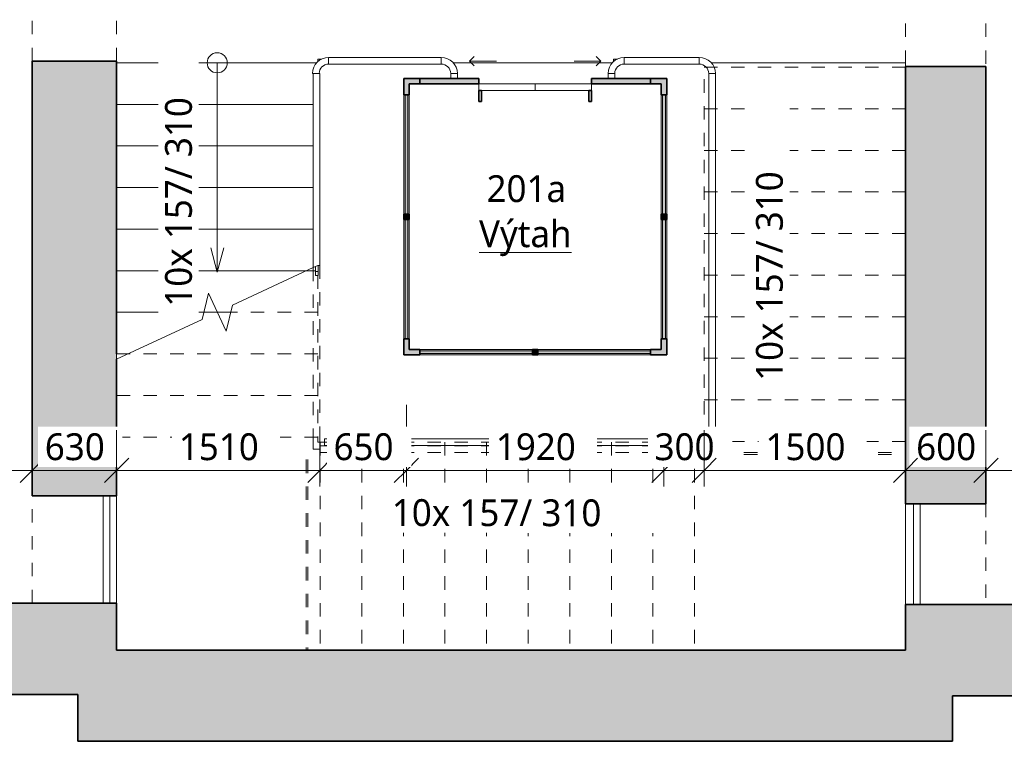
# Model space of a CAD drawing. Header units: metres. Extents: x -2.8 to 41.5, y -4.4 to 31.
# Tile 9 of 22: x 10.6 to 17.9, y 7.4 to 12.7. Entities that reach past the tile are written whole.
import ezdxf

# ---------------------------------------------------------------- set-up
doc = ezdxf.new("R2010")
doc.units = ezdxf.units.M
for name, pattern in [('AV - Carkovana 2mm', [0.0027, 0.002, -0.0007]), ('AV - Cerch_ 1 tecka 2mm', [0.004, 0.002, -0.001, 0, -0.001]), ('AV - Cerch_ 2 tecky 2mm', [0.0038, 0.002, -0.0006, 0, -0.0006, 0, -0.0006]), ('AV - Cerch_ 2 tecky 4mm', [0.008, 0.004, -0.0015, 0, -0.001, 0, -0.0015])]:
    doc.linetypes.add(name, pattern=pattern)
doc.layers.add('AV-KOTY', color=5, linetype='Continuous', lineweight=13, true_color=0x0000ff)
doc.layers.add('AV-MISTNOSTI', color=5, linetype='Continuous', lineweight=5, true_color=0x0000ff)
for name, color, linetype, lineweight in [('AV-KOTY-100', 7, 'Continuous', 5), ('AV-SRAFY', 7, 'Continuous', 35), ('AV-STAVBA', 7, 'Continuous', 18)]:
    doc.layers.add(name, color=color, linetype=linetype, lineweight=lineweight)
doc.styles.add('Trebuchet MS', font='trebuc.ttf', dxfattribs={"height": 0.2})
doc.styles.add('Trebuchet MS_B', font='trebuc.ttf', dxfattribs={"height": 0.2})
doc.dimstyles.new('2_mm_-_O_-_Blue_-_mm_-_zaokrouhlena', dxfattribs={"dimscale": 0.3048, "dimtxt": 0.20619, "dimasz": 0.590551, "dimexe": 0.393701, "dimexo": 0.0625, "dimgap": 0.065617, "dimtad": 1, "dimdec": 0, "dimlfac": 1000, "dimrnd": 10, "dimzin": 0, "dimdsep": 46, "dimtxsty": 'Trebuchet MS', "dimblk1": 'OBLIQUE', "dimblk2": 'OBLIQUE', "dimsah": 1, "dimcen": 0.09, "dimazin": 0, "dimtfac": 1, "dimtdec": 4, "dimtix": 1, "dimtmove": 0, "dimatfit": 3, "dimfxl": 0.984252, "dimfxlon": 1, "dimtvp": 1, "dimtfill": 1, "dimtolj": 1, "dimtzin": 0, "dimarcsym": 2})

# ---------------------------------------------------------------- blocks, each defined once
blk = doc.blocks.new('GM_Otvor_obdélníkový - 1320x2800-981965-2NP')
at = {"layer": 'AV-STAVBA', "linetype": 'AV - Cerch_ 1 tecka 2mm', "lineweight": 13}
for p, q in [((-0.66, 0.315), (0.66, 0.315)), ((-0.66, -0.315), (0.66, -0.315)), ((-0.66, -0.315), (0.66, -0.315))]:
    blk.add_line(p, q, dxfattribs=at)
blk = doc.blocks.new('GM_Otvor_obdélníkový - 800x2650-982090-2NP')
at = {"layer": 'AV-STAVBA', "linetype": 'AV - Cerch_ 1 tecka 2mm', "lineweight": 13}
for p, q in [((-0.4, 0.315), (0.4, 0.315)), ((-0.4, -0.315), (0.4, -0.315)), ((-0.4, -0.315), (0.4, -0.315))]:
    blk.add_line(p, q, dxfattribs=at)
blk = doc.blocks.new('GM_Otvor_obdélníkový - 1320x2800-993324-2NP')
at = {"layer": 'AV-STAVBA', "linetype": 'AV - Cerch_ 1 tecka 2mm', "lineweight": 13}
for p, q in [((-0.66, 0.3), (0.66, 0.3)), ((-0.66, -0.3), (0.66, -0.3)), ((-0.66, -0.3), (0.66, -0.3))]:
    blk.add_line(p, q, dxfattribs=at)
blk = doc.blocks.new('Systémový panel - Prosklený panel - Interiérový-1045395-2NP')
at = {"layer": 'AV-STAVBA'}
blk.add_hatch(color=256, dxfattribs=at).paths.add_polyline_path([(-0.445, 0.01), (-0.445, -0.01), (0.445, -0.01), (0.445, 0.01), (0.2416, 0.01)])
for p, q in [((0.445, 0.01), (-0.445, 0.01)), ((-0.445, 0.01), (-0.445, -0.01)), ((0.445, -0.01), (0.445, 0.01)), ((-0.445, -0.01), (0.445, -0.01))]:
    blk.add_line(p, q, dxfattribs=at)
blk = doc.blocks.new('Systémový panel - Prosklený panel - Interiérový-1045121-2NP')
at = {"layer": 'AV-STAVBA'}
blk.add_hatch(color=256, dxfattribs=at).paths.add_polyline_path([(-0.42, 0.01), (-0.42, -0.01), (0.42, -0.01), (0.42, 0.01)])
for p, q in [((0.42, 0.01), (-0.42, 0.01)), ((-0.42, 0.01), (-0.42, -0.01)), ((0.42, -0.01), (0.42, 0.01)), ((-0.42, -0.01), (0.42, -0.01))]:
    blk.add_line(p, q, dxfattribs=at)
blk = doc.blocks.new('L Corner Mullion - 100x100-1395239-2NP')
at = {"layer": 'AV-STAVBA'}
blk.add_hatch(color=256, dxfattribs=at).paths.add_polyline_path([(0.02, 0.1), (-0.02, 0.1), (-0.02, 0.02), (-0.1, 0.02), (-0.1, -0.02), (0.02, -0.02), (0.02, -0.0156)])
at = {"layer": 'AV-STAVBA', "lineweight": 35}
for p, q in [((0.02, 0.1), (-0.02, 0.1)), ((-0.02, 0.1), (-0.02, 0.02)), ((0.02, -0.02), (0.02, 0.1)), ((-0.02, 0.02), (-0.1, 0.02)), ((-0.1, 0.02), (-0.1, -0.02)), ((-0.1, -0.02), (0.02, -0.02))]:
    blk.add_line(p, q, dxfattribs=at)
blk = doc.blocks.new('L Corner Mullion - 100x100-1395240-2NP')
at = {"layer": 'AV-STAVBA'}
blk.add_hatch(color=256, dxfattribs=at).paths.add_polyline_path([(0.02, 0.1), (0.02, -0.02), (-0.1, -0.02), (-0.1, 0.02), (-0.02, 0.02), (-0.02, 0.1)])
at = {"layer": 'AV-STAVBA', "lineweight": 35}
for p, q in [((-0.02, 0.1), (0.02, 0.1)), ((-0.02, 0.02), (-0.02, 0.1)), ((0.02, 0.1), (0.02, -0.02)), ((-0.1, -0.02), (-0.1, 0.02)), ((-0.1, 0.02), (-0.02, 0.02)), ((0.02, -0.02), (-0.1, -0.02))]:
    blk.add_line(p, q, dxfattribs=at)
blk = doc.blocks.new('Obdélníková příčel - Koncepční příčel interiérová 40_40-1045116-2NP')
at = {"layer": 'AV-STAVBA'}
blk.add_hatch(color=256, dxfattribs=at).paths.add_polyline_path([(-0.02, -0.02), (-0.02, 0.02), (0.02, 0.02), (0.02, -0.02)])
at = {"layer": 'AV-STAVBA', "lineweight": 35}
for p, q in [((-0.02, 0.02), (0.02, 0.02)), ((-0.02, -0.02), (-0.02, 0.02)), ((0.02, 0.02), (0.02, -0.02)), ((0.02, -0.02), (-0.02, -0.02))]:
    blk.add_line(p, q, dxfattribs=at)
blk = doc.blocks.new('L Corner Mullion - 100x100-1044972-2NP')
at = {"layer": 'AV-STAVBA'}
blk.add_hatch(color=256, dxfattribs=at).paths.add_polyline_path([(0.02, 0.1), (-0.02, 0.1), (-0.02, 0.02), (-0.1, 0.02), (-0.1, -0.02), (0.02, -0.02)])
at = {"layer": 'AV-STAVBA', "lineweight": 35}
for p, q in [((0.02, 0.1), (-0.02, 0.1)), ((-0.02, 0.1), (-0.02, 0.02)), ((0.02, -0.02), (0.02, 0.1)), ((-0.02, 0.02), (-0.1, 0.02)), ((-0.1, 0.02), (-0.1, -0.02)), ((-0.1, -0.02), (0.02, -0.02))]:
    blk.add_line(p, q, dxfattribs=at)
blk = doc.blocks.new('Obdélníková příčel - Koncepční příčel interiérová 80_40-1045391-2NP')
at = {"layer": 'AV-STAVBA'}
for p, q in [((13.4248, 10.3582), (13.4248, 11.2482)), ((13.4648, 11.2482), (13.4648, 10.3582))]:
    blk.add_line(p, q, dxfattribs=at)
blk = doc.blocks.new('Obdélníková příčel - Koncepční příčel interiérová 80_40-1045120-2NP')
at = {"layer": 'AV-STAVBA'}
for p, q in [((14.4248, 10.2782), (15.2648, 10.2782)), ((15.2648, 10.2382), (14.4248, 10.2382))]:
    blk.add_line(p, q, dxfattribs=at)
blk = doc.blocks.new('Railing - BA_Panel zábradlí-1395254-2NP')
at = {"layer": 'AV-STAVBA'}
for p, q in [((-0.0274, -0.0395), (-0.0274, -0.08)), ((-0.0074, -0.08), (-0.0074, -0.0463)), ((-0.0274, -0.08), (-0.0074, -0.08)), ((-0.0274, -0.11), (-0.0274, -0.08)), ((-0.0274, -0.11), (-0.0074, -0.11)), ((-0.0074, -0.08), (-0.0074, -0.11))]:
    blk.add_line(p, q, dxfattribs=at)
blk = doc.blocks.new('Railing - Railing-1361517-2NP')
at = {"layer": 'AV-STAVBA'}
for p, q in [((12.7494, 12.3359), (12.7994, 12.3359)), ((12.7494, 12.3359), (12.7494, 10.8891)), ((12.7994, 12.3359), (12.7994, 10.9056)), ((12.7494, 10.8891), (12.7848, 10.9056)), ((12.7848, 10.9056), (12.7994, 10.9056))]:
    blk.add_line(p, q, dxfattribs=at)
at = {"layer": 'AV-STAVBA', "linetype": 'AV - Cerch_ 2 tecky 2mm'}
for p, q in [((12.7494, 10.8891), (12.7494, 9.6259)), ((12.7994, 10.9056), (12.7994, 9.6259)), ((12.7494, 9.6259), (12.7494, 9.5359)), ((12.7994, 9.6259), (12.7994, 9.5359)), ((12.7994, 9.5359), (12.7494, 9.5359))]:
    blk.add_line(p, q, dxfattribs=at)
at = {"extrusion": (0, 0, -1), "zscale": -1}
blk.add_blockref('Railing - BA_Panel zábradlí-1395254-2NP', (-12.7594, 10.9409), dxfattribs=at)
blk = doc.blocks.new('Railing - BA_Zdobný sloupek zábradlí-1391636-2NP')
at = {"layer": 'AV-STAVBA'}
for p, q in [((0.025, 0.025), (-0.025, 0.025)), ((-0.025, 0.025), (-0.025, -0.025)), ((0.025, -0.025), (0.025, 0.025)), ((-0.025, -0.025), (0.025, -0.025))]:
    blk.add_line(p, q, dxfattribs=at)
at = {"layer": 'AV-STAVBA', "flags": 128}
for points in [[(0.02, 0), (0.02, 0.0008), (0.0199, 0.0016), (0.0199, 0.0024), (0.0197, 0.0032), (0.0196, 0.004), (0.0194, 0.0048), (0.0192, 0.0055), (0.019, 0.0063), (0.0187, 0.007), (0.0184, 0.0078), (0.0181, 0.0085), (0.0177, 0.0092), (0.0174, 0.0099), (0.0169, 0.0106), (0.0165, 0.0113), (0.016, 0.0119), (0.0156, 0.0126), (0.015, 0.0132), (0.0145, 0.0138), (0.0139, 0.0143), (0.0133, 0.0149), (0.0127, 0.0154), (0.0121, 0.0159), (0.0115, 0.0164), (0.0108, 0.0168), (0.0101, 0.0172), (0.0094, 0.0176), (0.0087, 0.018), (0.008, 0.0183), (0.0072, 0.0186), (0.0065, 0.0189), (0.0057, 0.0192), (0.005, 0.0194), (0.0042, 0.0196), (0.0034, 0.0197), (0.0026, 0.0198), (0.0018, 0.0199), (0.001, 0.02), (0.0002, 0.02), (-0.0006, 0.02), (-0.0014, 0.02), (-0.0022, 0.0199), (-0.003, 0.0198), (-0.0038, 0.0196), (-0.0045, 0.0195), (-0.0053, 0.0193), (-0.0061, 0.0191), (-0.0068, 0.0188), (-0.0076, 0.0185), (-0.0083, 0.0182), (-0.009, 0.0178), (-0.0097, 0.0175), (-0.0104, 0.0171), (-0.0111, 0.0166), (-0.0118, 0.0162), (-0.0124, 0.0157), (-0.013, 0.0152), (-0.0136, 0.0146), (-0.0142, 0.0141), (-0.0147, 0.0135), (-0.0153, 0.0129), (-0.0158, 0.0123), (-0.0163, 0.0116), (-0.0167, 0.011), (-0.0171, 0.0103), (-0.0175, 0.0096), (-0.0179, 0.0089), (-0.0182, 0.0082), (-0.0186, 0.0074), (-0.0188, 0.0067), (-0.0191, 0.0059), (-0.0193, 0.0052), (-0.0195, 0.0044), (-0.0197, 0.0036), (-0.0198, 0.0028), (-0.0199, 0.002), (-0.02, 0.0012), (-0.02, 0.0004), (-0.02, 0)], [(-0.02, 0), (-0.02, -0.0008), (-0.0199, -0.0016), (-0.0199, -0.0024), (-0.0197, -0.0032), (-0.0196, -0.004), (-0.0194, -0.0048), (-0.0192, -0.0055), (-0.019, -0.0063), (-0.0187, -0.007), (-0.0184, -0.0078), (-0.0181, -0.0085), (-0.0177, -0.0092), (-0.0174, -0.0099), (-0.0169, -0.0106), (-0.0165, -0.0113), (-0.016, -0.0119), (-0.0156, -0.0126), (-0.015, -0.0132), (-0.0145, -0.0138), (-0.0139, -0.0143), (-0.0133, -0.0149), (-0.0127, -0.0154), (-0.0121, -0.0159), (-0.0115, -0.0164), (-0.0108, -0.0168), (-0.0101, -0.0172), (-0.0094, -0.0176), (-0.0087, -0.018), (-0.008, -0.0183), (-0.0072, -0.0186), (-0.0065, -0.0189), (-0.0057, -0.0192), (-0.005, -0.0194), (-0.0042, -0.0196), (-0.0034, -0.0197), (-0.0026, -0.0198), (-0.0018, -0.0199), (-0.001, -0.02), (-0.0002, -0.02), (0.0006, -0.02), (0.0014, -0.02), (0.0022, -0.0199), (0.003, -0.0198), (0.0038, -0.0196), (0.0045, -0.0195), (0.0053, -0.0193), (0.0061, -0.0191), (0.0068, -0.0188), (0.0076, -0.0185), (0.0083, -0.0182), (0.009, -0.0178), (0.0097, -0.0175), (0.0104, -0.0171), (0.0111, -0.0166), (0.0118, -0.0162), (0.0124, -0.0157), (0.013, -0.0152), (0.0136, -0.0146), (0.0142, -0.0141), (0.0147, -0.0135), (0.0153, -0.0129), (0.0158, -0.0123), (0.0163, -0.0116), (0.0167, -0.011), (0.0171, -0.0103), (0.0175, -0.0096), (0.0179, -0.0089), (0.0182, -0.0082), (0.0186, -0.0074), (0.0188, -0.0067), (0.0191, -0.0059), (0.0193, -0.0052), (0.0195, -0.0044), (0.0197, -0.0036), (0.0198, -0.0028), (0.0199, -0.002), (0.02, -0.0012), (0.02, -0.0004), (0.02, 0)]]:
    blk.add_lwpolyline(points, dxfattribs=at)
at = {"layer": 'AV-STAVBA'}
for radius, start, end in [(0.06, 115.30778, 180), (0.04, 3.70125, 180), (0.06, 2.43729, 64.69222), (0.06, 180, 307.18956), (0.04, 180, 255)]:
    blk.add_arc((0, 0), radius, start, end, dxfattribs=at)
blk = doc.blocks.new('Railing - Railing-1391718-2NP')
at = {"layer": 'AV-STAVBA'}
for p, q in [((12.8348, 9.6132), (15.6506, 9.6132)), ((12.8348, 9.5632), (12.8348, 9.6132)), ((12.8348, 9.5632), (15.6506, 9.5632)), ((15.6506, 9.6132), (15.6756, 9.6132)), ((15.6506, 9.5632), (15.6756, 9.5632))]:
    blk.add_line(p, q, dxfattribs=at)
at = {"rotation": 89.9999999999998}
blk.add_blockref('Railing - BA_Zdobný sloupek zábradlí-1391636-2NP', (15.7006, 9.5882), dxfattribs=at)
blk = doc.blocks.new('Railing - Railing-1391833-2NP')
at = {"layer": 'AV-STAVBA'}
for p, q in [((15.6981, 9.6132), (15.6981, 12.3359)), ((15.7481, 9.5782), (15.7481, 12.3359)), ((15.7481, 9.5782), (15.7256, 9.5782))]:
    blk.add_line(p, q, dxfattribs=at)
blk = doc.blocks.new('DO_2_Ocel__posuvné_výtahové - 800x1970-1045821-2NP')
at = {"layer": 'AV-STAVBA', "lineweight": 35}
for p, q in [((-0.4, 0.15), (-0.42, 0.15)), ((-0.42, 0.15), (-0.42, 0.07)), ((-0.4, 0.07), (-0.4, 0.15)), ((0.42, 0.15), (0.4, 0.15)), ((0.4, 0.15), (0.4, 0.07)), ((0.42, 0.07), (0.42, 0.15)), ((-0.42, 0.07), (-0.4, 0.07)), ((0.4, 0.07), (0.42, 0.07))]:
    blk.add_line(p, q, dxfattribs=at)
at = {"layer": 'AV-STAVBA', "linetype": 'AV - Cerch_ 1 tecka 2mm'}
blk.add_line((-0.52, 0.02), (0.52, 0.02), dxfattribs=at)
at = {"layer": 'AV-STAVBA'}
for p, q in [((-0.42, 0.07), (0, 0.07)), ((-0.42, 0.02), (-0.42, 0.07)), ((0, 0.02), (-0.42, 0.02)), ((0, 0.07), (0.42, 0.07)), ((0, 0.07), (0.42, 0.07)), ((0, 0.02), (0, 0.07)), ((0.42, 0.02), (0, 0.02)), ((0.42, 0.07), (0.42, 0.02)), ((-0.4896, -0.15), (-0.4542, -0.1146)), ((0.4896, -0.15), (0.4542, -0.1146)), ((-0.4896, -0.15), (-0.2896, -0.15)), ((-0.4896, -0.15), (-0.4542, -0.1854)), ((0.4896, -0.15), (0.2896, -0.15)), ((0.4896, -0.15), (0.4542, -0.1854))]:
    blk.add_line(p, q, dxfattribs=at)
blk = doc.blocks.new('Railing - Railing-1395246-2NP')
at = {"layer": 'AV-STAVBA', "linetype": 'AV - Cerch_ 2 tecky 2mm'}
for p, q in [((12.8023, 9.5609), (15.5923, 9.5609)), ((12.8023, 9.5109), (12.8023, 9.5609)), ((15.5923, 9.5609), (15.7048, 9.5609)), ((15.7048, 9.5609), (15.7048, 9.5109)), ((12.8023, 9.5109), (15.5923, 9.5109)), ((15.5923, 9.5109), (15.7048, 9.5109))]:
    blk.add_line(p, q, dxfattribs=at)
blk = doc.blocks.new('Railing - BA_Panel zábradlí-1395425-2NP')
at = {"layer": 'AV-STAVBA'}
for q in [(-0.0274, -0.0803), (-0.0076, -0.11)]:
    blk.add_line((-0.0274, -0.11), q, dxfattribs=at)
blk = doc.blocks.new('Railing - Railing-1395258-2NP')
at = {"layer": 'AV-STAVBA'}
for p, q in [((12.8648, 12.4059), (12.8648, 12.4559)), ((13.7048, 12.4559), (12.8648, 12.4559)), ((12.8648, 12.4059), (12.8648, 12.4559)), ((12.8648, 12.4059), (13.7048, 12.4059)), ((13.7048, 12.4559), (13.7048, 12.4059)), ((13.7048, 12.4559), (13.7048, 12.4059)), ((12.7448, 12.3359), (12.7494, 12.3359)), ((13.7748, 12.3359), (13.8248, 12.3359)), ((13.7748, 12.3359), (13.7748, 12.2982)), ((13.7748, 12.3359), (13.8248, 12.3359)), ((13.8248, 12.2982), (13.8248, 12.3359))]:
    blk.add_line(p, q, dxfattribs=at)
for centre, radius, start, end in [((12.8648, 12.3359), 0.12, 90, 180), ((12.8648, 12.3359), 0.07, 90, 180), ((13.7048, 12.3359), 0.12, 0, 90), ((13.7048, 12.3359), 0.07, 0, 90)]:
    blk.add_arc(centre, radius, start, end, dxfattribs=at)
at = {"rotation": 270}
blk.add_blockref('Railing - BA_Panel zábradlí-1395425-2NP', (12.8948, 12.4159), dxfattribs=at)
blk = doc.blocks.new('Railing - Railing-1395430-2NP')
at = {"layer": 'AV-STAVBA'}
for p, q in [((15.0681, 12.4059), (15.0681, 12.4559)), ((15.6281, 12.4559), (15.0681, 12.4559)), ((15.0681, 12.4059), (15.0681, 12.4559)), ((15.0681, 12.4059), (15.6281, 12.4059)), ((15.6281, 12.4559), (15.6281, 12.4059)), ((15.6281, 12.4559), (15.6281, 12.4059)), ((14.9481, 12.3359), (14.9981, 12.3359)), ((14.9481, 12.3359), (14.9981, 12.3359)), ((14.9481, 12.3359), (14.9481, 12.2982)), ((14.9981, 12.2982), (14.9981, 12.3359)), ((15.6981, 12.3359), (15.7481, 12.3359))]:
    blk.add_line(p, q, dxfattribs=at)
for centre, radius, start, end in [((15.0681, 12.3359), 0.12, 90, 180), ((15.0681, 12.3359), 0.07, 90, 180), ((15.6281, 12.3359), 0.12, 0, 90), ((15.6281, 12.3359), 0.07, 0, 90)]:
    blk.add_arc(centre, radius, start, end, dxfattribs=at)
at = {"rotation": 269.9999999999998}
blk.add_blockref('Railing - BA_Panel zábradlí-1395425-2NP', (15.0981, 12.4159), dxfattribs=at)
blk = doc.blocks.new('SFR_IPE - IPE 220-1424551-2NP')
at = {"layer": 'AV-STAVBA', "linetype": 'AV - Carkovana 2mm'}
for p, q in [((0.7097, 0.0065), (-0.7097, 0.0065)), ((0.7097, -0.0065), (-0.7097, -0.0065))]:
    blk.add_line(p, q, dxfattribs=at)
blk = doc.blocks.new('SFR_IPE - IPE 220-1424547-2NP')
at = {"layer": 'AV-STAVBA', "linetype": 'AV - Carkovana 2mm'}
for p, q in [((0.702, 0.0065), (-0.702, 0.0065)), ((0.702, -0.0065), (-0.702, -0.0065))]:
    blk.add_line(p, q, dxfattribs=at)
blk = doc.blocks.new('Railing - Railing-1425603-2NP')
at = {"layer": 'AV-STAVBA'}
for p, q in [((11.1848, 9.1882), (11.1848, 8.3882)), ((11.2348, 8.3882), (11.2348, 9.1882))]:
    blk.add_line(p, q, dxfattribs=at)
blk = doc.blocks.new('GM_Otvor_obdélníkový - 750x2400-993894-2NP')
at = {"layer": 'AV-STAVBA', "linetype": 'AV - Cerch_ 1 tecka 2mm', "lineweight": 13}
for p, q in [((-0.375, 0.3), (0.375, 0.3)), ((-0.375, -0.3), (0.375, -0.3)), ((-0.375, -0.3), (0.375, -0.3))]:
    blk.add_line(p, q, dxfattribs=at)
blk = doc.blocks.new('Railing - Railing-1426095-2NP')
at = {"layer": 'AV-STAVBA'}
for p, q in [((17.2248, 9.1282), (17.2248, 8.3782)), ((17.2748, 8.3782), (17.2748, 9.1282))]:
    blk.add_line(p, q, dxfattribs=at)
blk = doc.blocks.new('DIMBLOCK28-2NP')
at = {"layer": 'AV-KOTY-100', "color": 5, "true_color": 0x0000ff}
for p, q in [((8.3048, 9.378), (8.3048, 9.678)), ((10.6548, 9.378), (10.6548, 9.678)), ((8.3048, 9.378), (8.3948, 9.468)), ((10.6548, 9.378), (10.7448, 9.468)), ((8.3048, 9.378), (8.2148, 9.288)), ((8.3048, 9.378), (10.6548, 9.378)), ((8.3048, 9.378), (8.3048, 9.258)), ((10.6548, 9.378), (10.5648, 9.288)), ((10.6548, 9.378), (10.6548, 9.258))]:
    blk.add_line(p, q, dxfattribs=at)
at = {"layer": 'AV-KOTY-100', "color": 0, "insert": (9.1863, 9.6539), "char_height": 0.2, "width": 0.704541, "attachment_point": 1, "line_spacing_factor": 1.048425, "style": 'Trebuchet MS', "bg_fill": 3, "box_fill_scale": 1.25, "bg_fill_color": 256, "bg_fill_true_color": 13158600, "bg_fill_transparency": 0}
blk.add_mtext('2350', dxfattribs=at)
blk = doc.blocks.new('_Oblique')
at = {"color": 0, "linetype": 'ByBlock', "lineweight": -2}
blk.add_line((-0.5, -0.5), (0.5, 0.5), dxfattribs=at)
blk = doc.blocks.new('DIMBLOCK29-2NP')
at = {"layer": 'AV-KOTY-100', "color": 5, "true_color": 0x0000ff}
for p, q in [((10.6548, 9.378), (10.6548, 9.678)), ((11.2848, 9.378), (11.2848, 9.678)), ((10.6548, 9.378), (10.7448, 9.468)), ((11.2848, 9.378), (11.3748, 9.468)), ((10.6548, 9.378), (10.5648, 9.288)), ((10.6548, 9.378), (11.2848, 9.378)), ((10.6548, 9.378), (10.6548, 9.258)), ((11.2848, 9.378), (11.1948, 9.288)), ((11.2848, 9.378), (11.2848, 9.258))]:
    blk.add_line(p, q, dxfattribs=at)
at = {"layer": 'AV-KOTY-100', "color": 0, "insert": (10.7496, 9.6539), "char_height": 0.2, "width": 0.528406, "attachment_point": 1, "line_spacing_factor": 1.048425, "style": 'Trebuchet MS', "bg_fill": 3, "box_fill_scale": 1.25, "bg_fill_color": 256, "bg_fill_true_color": 13158600, "bg_fill_transparency": 0}
blk.add_mtext('630', dxfattribs=at)
blk = doc.blocks.new('DIMBLOCK30-2NP')
at = {"layer": 'AV-KOTY-100', "color": 5, "true_color": 0x0000ff}
for p, q in [((13.4448, 9.378), (13.4448, 9.8652)), ((15.3648, 9.378), (15.3648, 9.678)), ((13.4448, 9.378), (13.5348, 9.468)), ((15.3648, 9.378), (15.4548, 9.468)), ((13.4448, 9.378), (13.3548, 9.288)), ((13.4448, 9.378), (15.3648, 9.378)), ((13.4448, 9.378), (13.4448, 9.258)), ((15.3648, 9.378), (15.2748, 9.288)), ((15.3648, 9.378), (15.3648, 9.258))]:
    blk.add_line(p, q, dxfattribs=at)
at = {"layer": 'AV-KOTY-100', "color": 0, "insert": (14.1113, 9.6539), "char_height": 0.2, "width": 0.704541, "attachment_point": 1, "line_spacing_factor": 1.048425, "style": 'Trebuchet MS', "bg_fill": 3, "box_fill_scale": 1.25, "bg_fill_color": 256, "bg_fill_true_color": 13158600, "bg_fill_transparency": 0}
blk.add_mtext('1920', dxfattribs=at)
blk = doc.blocks.new('DIMBLOCK31-2NP')
at = {"layer": 'AV-KOTY-100', "color": 5, "true_color": 0x0000ff}
for p, q in [((17.1648, 9.378), (17.1648, 9.678)), ((17.7648, 9.378), (17.7648, 9.678)), ((17.1648, 9.378), (17.2548, 9.468)), ((17.7648, 9.378), (17.8548, 9.468)), ((17.1648, 9.378), (17.0748, 9.288)), ((17.1648, 9.378), (17.7648, 9.378)), ((17.1648, 9.378), (17.1648, 9.258)), ((17.7648, 9.378), (17.6748, 9.288)), ((17.7648, 9.378), (17.7648, 9.258))]:
    blk.add_line(p, q, dxfattribs=at)
at = {"layer": 'AV-KOTY-100', "color": 0, "insert": (17.2446, 9.6539), "char_height": 0.2, "width": 0.528406, "attachment_point": 1, "line_spacing_factor": 1.048425, "style": 'Trebuchet MS', "bg_fill": 3, "box_fill_scale": 1.25, "bg_fill_color": 256, "bg_fill_true_color": 13158600, "bg_fill_transparency": 0}
blk.add_mtext('600', dxfattribs=at)
blk = doc.blocks.new('DIMBLOCK32-2NP')
at = {"layer": 'AV-KOTY-100', "color": 5, "true_color": 0x0000ff}
for p, q in [((17.7648, 9.378), (17.7648, 9.678)), ((21.7248, 9.378), (21.7248, 9.678)), ((17.7648, 9.378), (17.8548, 9.468)), ((21.7248, 9.378), (21.8148, 9.468)), ((17.7648, 9.378), (17.6748, 9.288)), ((17.7648, 9.378), (21.7248, 9.378)), ((17.7648, 9.378), (17.7648, 9.258)), ((21.7248, 9.378), (21.6348, 9.288)), ((21.7248, 9.378), (21.7248, 9.258))]:
    blk.add_line(p, q, dxfattribs=at)
at = {"layer": 'AV-KOTY-100', "color": 0, "insert": (19.4513, 9.6539), "char_height": 0.2, "width": 0.704541, "attachment_point": 1, "line_spacing_factor": 1.048425, "style": 'Trebuchet MS', "bg_fill": 3, "box_fill_scale": 1.25, "bg_fill_color": 256, "bg_fill_true_color": 13158600, "bg_fill_transparency": 0}
blk.add_mtext('3960', dxfattribs=at)
blk = doc.blocks.new('DIMBLOCK112-2NP')
at = {"layer": 'AV-KOTY-100', "color": 5, "true_color": 0x0000ff}
for p, q in [((11.2848, 9.378), (11.2848, 9.678)), ((12.7994, 9.378), (12.7994, 9.678)), ((11.2848, 9.378), (11.3748, 9.468)), ((12.7994, 9.378), (12.8894, 9.468)), ((11.2848, 9.378), (11.1948, 9.288)), ((11.2848, 9.378), (12.7994, 9.378)), ((11.2848, 9.378), (11.2848, 9.258)), ((12.7994, 9.378), (12.7094, 9.288)), ((12.7994, 9.378), (12.7994, 9.258))]:
    blk.add_line(p, q, dxfattribs=at)
at = {"layer": 'AV-KOTY-100', "color": 0, "insert": (11.7486, 9.6539), "char_height": 0.2, "width": 0.704541, "attachment_point": 1, "line_spacing_factor": 1.048425, "style": 'Trebuchet MS', "bg_fill": 3, "box_fill_scale": 1.25, "bg_fill_color": 256, "bg_fill_true_color": 13158600, "bg_fill_transparency": 0}
blk.add_mtext('1510', dxfattribs=at)
blk = doc.blocks.new('DIMBLOCK113-2NP')
at = {"layer": 'AV-KOTY-100', "color": 5, "true_color": 0x0000ff}
for p, q in [((12.7994, 9.378), (12.7994, 9.678)), ((13.4448, 9.378), (13.4448, 9.678)), ((12.7994, 9.378), (12.8894, 9.468)), ((13.4448, 9.378), (13.5348, 9.468)), ((12.7994, 9.378), (12.7094, 9.288)), ((12.7994, 9.378), (13.4448, 9.378)), ((12.7994, 9.378), (12.7994, 9.258)), ((13.4448, 9.378), (13.3548, 9.288)), ((13.4448, 9.378), (13.4448, 9.258))]:
    blk.add_line(p, q, dxfattribs=at)
at = {"layer": 'AV-KOTY-100', "color": 0, "insert": (12.9019, 9.6539), "char_height": 0.2, "width": 0.528406, "attachment_point": 1, "line_spacing_factor": 1.048425, "style": 'Trebuchet MS', "bg_fill": 3, "box_fill_scale": 1.25, "bg_fill_color": 256, "bg_fill_true_color": 13158600, "bg_fill_transparency": 0}
blk.add_mtext('650', dxfattribs=at)
blk = doc.blocks.new('DIMBLOCK114-2NP')
at = {"layer": 'AV-KOTY-100', "color": 5, "true_color": 0x0000ff}
for p, q in [((15.3648, 9.378), (15.3648, 9.678)), ((15.6648, 9.378), (15.6648, 9.678)), ((15.3648, 9.378), (15.4548, 9.468)), ((15.6648, 9.378), (15.7548, 9.468)), ((15.3648, 9.378), (15.2748, 9.288)), ((15.3648, 9.378), (15.6648, 9.378)), ((15.3648, 9.378), (15.3648, 9.258)), ((15.6648, 9.378), (15.5748, 9.288)), ((15.6648, 9.378), (15.6648, 9.258))]:
    blk.add_line(p, q, dxfattribs=at)
at = {"layer": 'AV-KOTY-100', "color": 0, "insert": (15.2946, 9.6539), "char_height": 0.2, "width": 0.528406, "attachment_point": 1, "line_spacing_factor": 1.048425, "style": 'Trebuchet MS', "bg_fill": 3, "box_fill_scale": 1.25, "bg_fill_color": 256, "bg_fill_true_color": 13158600, "bg_fill_transparency": 0}
blk.add_mtext('300', dxfattribs=at)
blk = doc.blocks.new('DIMBLOCK115-2NP')
at = {"layer": 'AV-KOTY-100', "color": 5, "true_color": 0x0000ff}
for p, q in [((15.6648, 9.378), (15.6648, 9.678)), ((17.1648, 9.378), (17.1648, 9.678)), ((15.6648, 9.378), (15.7548, 9.468)), ((17.1648, 9.378), (17.2548, 9.468)), ((15.6648, 9.378), (15.5748, 9.288)), ((15.6648, 9.378), (17.1648, 9.378)), ((15.6648, 9.378), (15.6648, 9.258)), ((17.1648, 9.378), (17.0748, 9.288)), ((17.1648, 9.378), (17.1648, 9.258))]:
    blk.add_line(p, q, dxfattribs=at)
at = {"layer": 'AV-KOTY-100', "color": 0, "insert": (16.1213, 9.6539), "char_height": 0.2, "width": 0.704541, "attachment_point": 1, "line_spacing_factor": 1.048425, "style": 'Trebuchet MS', "bg_fill": 3, "box_fill_scale": 1.25, "bg_fill_color": 256, "bg_fill_true_color": 13158600, "bg_fill_transparency": 0}
blk.add_mtext('1500', dxfattribs=at)

msp = doc.modelspace()

# ---------------------------------------------------------------- hatches: boundary and pattern name
at = {"layer": 'AV-SRAFY', "lineweight": 18}
h = msp.add_hatch(color=256, dxfattribs=at)
h.paths.add_polyline_path([(10.9948, 7.7082), (11.2848, 7.7082), (11.2848, 8.3882), (10.6548, 8.3882), (10.6548, 7.7082)])
h.paths.add_polyline_path([(10.6548, 9.1882), (11.2848, 9.1882), (11.2848, 12.4282), (10.6548, 12.4282), (10.6548, 9.3794)])
h.paths.add_polyline_path([(10.6548, 13.7482), (11.2848, 13.7482), (11.2848, 13.8982), (10.6548, 13.8982)])
h = msp.add_hatch(color=256, dxfattribs=at)
h.paths.add_polyline_path([(17.1648, 7.6982), (17.7648, 7.6982), (17.7648, 8.3782), (17.1648, 8.3782), (17.1648, 7.7139)])
h.paths.add_polyline_path([(17.1648, 9.1282), (17.7648, 9.1282), (17.7648, 12.3882), (17.1648, 12.3882), (17.1648, 9.3794)])
h.paths.add_polyline_path([(17.1648, 13.7082), (17.7648, 13.7082), (17.7648, 13.8482), (17.1648, 13.8482)])
h = msp.add_hatch(color=256, dxfattribs=at)
h.paths.add_polyline_path([(13.7305, 12.2582), (13.9848, 12.2582), (13.9848, 12.2982), (13.5448, 12.2982), (13.5448, 12.2582), (13.5575, 12.2582)])
h.paths.add_polyline_path([(15.2648, 12.2582), (15.2648, 12.2982), (14.8248, 12.2982), (14.8248, 12.2582), (15.115, 12.2582)])
h = msp.add_hatch(color=256, dxfattribs=at)
h.paths.add_polyline_path([(8.5388, 7.7082), (9.1498, 7.7082), (9.1498, 8.3882), (4.6048, 8.3882), (4.6048, 7.7082), (5.7699, 7.7082)])
h.paths.add_polyline_path([(10.6548, 7.7082), (10.6548, 8.3882), (10.4498, 8.3882), (10.4498, 7.7082)])
h.paths.add_polyline_path([(0.2248, 7.7082), (1.0048, 7.7082), (1.0048, 8.3882), (0.2248, 8.3882)])
h = msp.add_hatch(color=256, dxfattribs=at)
h.paths.add_polyline_path([(36.2279, 7.6982), (39.2348, 7.6982), (39.2348, 8.3782), (35.9474, 8.3782), (35.9474, 7.6982)])
h.paths.add_polyline_path([(34.5474, 7.6982), (34.5474, 8.3782), (31.2824, 8.3782), (31.2824, 7.6982), (34.1048, 7.6982)])
h.paths.add_polyline_path([(18.0686, 7.6982), (18.0686, 7.8732), (18.7186, 7.8732), (18.7186, 7.6982), (19.0448, 7.6982), (19.0448, 8.3782), (17.7648, 8.3782), (17.7648, 7.6982)])
h.paths.add_polyline_path([(22.1148, 7.6982), (22.9848, 7.6982), (22.9848, 8.3782), (20.4448, 8.3782), (20.4448, 7.6982)])
h.paths.add_polyline_path([(24.2848, 7.6982), (29.9324, 7.6982), (29.9324, 8.3782), (24.2848, 8.3782)])
msp.add_hatch(color=256, dxfattribs=at).paths.add_polyline_path([(10.9948, 7.3582), (17.5148, 7.3582), (17.5148, 7.6982), (17.1648, 7.6982), (17.1648, 8.0382), (11.2848, 8.0382), (11.2848, 7.7082), (10.9948, 7.7082)])

# ---------------------------------------------------------------- linework, layer by layer
at = {"layer": 'AV-KOTY'}
for p, q in [((12.0348, 12.4159), (12.0348, 12.1059)), ((12.0348, 12.1059), (12.0348, 11.7959)), ((12.0348, 11.7959), (12.0348, 11.4859)), ((12.0348, 11.4859), (12.0348, 11.1759)), ((12.0348, 11.1759), (12.0348, 10.8659)), ((12.0348, 10.8559), (11.9866, 11.0359)), ((12.0348, 10.8559), (12.083, 11.0359)), ((12.0348, 10.8659), (12.0348, 10.8559))]:
    msp.add_line(p, q, dxfattribs=at)
msp.add_circle((12.0348, 12.4159), 0.075, dxfattribs=at)
at = {"layer": 'AV-STAVBA', "lineweight": 35}
for p, q in [((11.2848, 12.4282), (10.6548, 12.4282)), ((10.6548, 12.4282), (10.6548, 9.1882)), ((11.2848, 10.2459), (11.2848, 12.4282)), ((17.1648, 12.3882), (17.1648, 9.1282)), ((17.7648, 12.3882), (17.1648, 12.3882)), ((17.7648, 9.1282), (17.7648, 12.3882)), ((13.9848, 12.2982), (13.5448, 12.2982)), ((13.5448, 12.2982), (13.5448, 12.2582)), ((13.5448, 12.2582), (13.9848, 12.2582)), ((13.9848, 12.2582), (13.9848, 12.2982)), ((15.2648, 12.2982), (14.8248, 12.2982)), ((14.8248, 12.2982), (14.8248, 12.2582)), ((14.8248, 12.2582), (15.2648, 12.2582)), ((15.2648, 12.2582), (15.2648, 12.2982)), ((11.2848, 9.1882), (11.2848, 10.2062)), ((10.6548, 9.1882), (11.2848, 9.1882)), ((17.1648, 9.1282), (17.7648, 9.1282)), ((11.2848, 8.3882), (10.4498, 8.3882)), ((11.2848, 8.0382), (11.2848, 8.3882)), ((19.0448, 8.3782), (17.1648, 8.3782)), ((17.1648, 8.3782), (17.1648, 8.0382)), ((17.1648, 8.0382), (11.2848, 8.0382)), ((10.4498, 7.7082), (10.9948, 7.7082)), ((10.9948, 7.7082), (10.9948, 7.3582)), ((17.5148, 7.6982), (18.0686, 7.6982)), ((17.5148, 7.3582), (17.5148, 7.6982)), ((10.9948, 7.3582), (17.5148, 7.3582))]:
    msp.add_line(p, q, dxfattribs=at)
at = {"layer": 'AV-STAVBA'}
for p, q in [((12.7772, 12.4159), (11.2848, 12.4159)), ((13.7924, 12.4159), (14.9805, 12.4159)), ((15.7158, 12.4159), (17.1648, 12.4159)), ((17.1648, 12.4159), (17.1648, 12.3882)), ((12.7494, 12.1059), (11.2848, 12.1059)), ((12.7494, 11.7959), (11.2848, 11.7959)), ((12.7494, 11.4859), (11.2848, 11.4859)), ((12.7494, 11.1759), (11.2848, 11.1759)), ((12.6996, 10.8659), (11.2848, 10.8659)), ((11.9344, 10.5559), (11.2848, 10.5559)), ((12.1353, 10.5559), (12.0348, 10.5559)), ((11.2848, 10.2459), (11.2848, 10.2062)), ((11.37, 10.2459), (11.2848, 10.2459)), ((11.2848, 8.3882), (11.2848, 9.1882)), ((17.1648, 9.1282), (17.1648, 8.3782))]:
    msp.add_line(p, q, dxfattribs=at)
at = {"layer": 'AV-STAVBA', "linetype": 'AV - Cerch_ 2 tecky 4mm'}
for p, q in [((12.7772, 12.4159), (11.2848, 12.4159)), ((15.6648, 12.3832), (17.1648, 12.3832)), ((15.6648, 9.5932), (15.6648, 12.3832)), ((17.1648, 9.5932), (17.1648, 12.3832)), ((12.7494, 12.1059), (11.2848, 12.1059)), ((15.6648, 12.0732), (17.1648, 12.0732)), ((15.6648, 12.0732), (17.1648, 12.0732)), ((12.7494, 11.7959), (11.2848, 11.7959)), ((15.6648, 11.7632), (17.1648, 11.7632)), ((15.6648, 11.7632), (17.1648, 11.7632)), ((12.7494, 11.4859), (11.2848, 11.4859)), ((15.6648, 11.4532), (17.1648, 11.4532)), ((15.6648, 11.4532), (17.1648, 11.4532)), ((12.7494, 11.1759), (11.2848, 11.1759)), ((15.6648, 11.1432), (17.1648, 11.1432)), ((15.6648, 11.1432), (17.1648, 11.1432)), ((12.6996, 10.8659), (11.2848, 10.8659)), ((12.7668, 10.8659), (12.6996, 10.8659)), ((12.7668, 10.8659), (12.6996, 10.8659)), ((12.7848, 10.8309), (12.7848, 9.6259)), ((15.6648, 10.8332), (17.1648, 10.8332)), ((15.6648, 10.8332), (17.1648, 10.8332)), ((11.9344, 10.5559), (11.2848, 10.5559)), ((12.0348, 10.5559), (11.9344, 10.5559)), ((12.0348, 10.5559), (11.9344, 10.5559)), ((12.1353, 10.5559), (12.0348, 10.5559)), ((12.7848, 10.5559), (12.1353, 10.5559)), ((12.7848, 10.5559), (12.1353, 10.5559)), ((15.6648, 10.5232), (17.1648, 10.5232)), ((15.6648, 10.5232), (17.1648, 10.5232)), ((11.37, 10.2459), (11.2848, 10.2459)), ((11.2848, 10.2062), (11.2848, 9.6259)), ((12.7848, 10.2459), (11.37, 10.2459)), ((12.7848, 10.2459), (11.37, 10.2459)), ((15.6648, 10.2132), (17.1648, 10.2132)), ((15.6648, 10.2132), (17.1648, 10.2132)), ((12.7848, 9.9359), (11.2848, 9.9359)), ((12.7848, 9.9359), (11.2848, 9.9359)), ((15.6648, 9.9032), (17.1648, 9.9032)), ((15.6648, 9.9032), (17.1648, 9.9032)), ((11.2848, 9.6259), (11.2848, 8.0382)), ((12.7848, 9.6259), (11.2848, 9.6259)), ((12.7848, 9.6259), (11.2848, 9.6259)), ((12.7848, 9.5882), (12.7848, 9.6259)), ((12.8023, 9.5882), (12.7848, 9.5882)), ((12.8023, 9.5882), (12.8023, 8.0382)), ((12.8023, 9.5882), (15.5923, 9.5882)), ((12.8023, 9.5882), (12.8023, 8.0382)), ((13.1123, 9.5882), (13.1123, 8.0382)), ((13.1123, 9.5882), (13.1123, 8.0382)), ((13.4223, 9.5882), (13.4223, 8.0382)), ((13.4223, 9.5882), (13.4223, 8.0382)), ((13.7323, 9.5882), (13.7323, 8.0382)), ((13.7323, 9.5882), (13.7323, 8.0382)), ((14.0423, 9.5882), (14.0423, 8.0382)), ((14.0423, 9.5882), (14.0423, 8.0382)), ((14.3523, 9.5882), (14.3523, 8.0382)), ((14.3523, 9.5882), (14.3523, 8.0382)), ((14.6623, 9.5882), (14.6623, 8.0382)), ((14.6623, 9.5882), (14.6623, 8.0382)), ((14.9723, 9.5882), (14.9723, 8.0382)), ((14.9723, 9.5882), (14.9723, 8.0382)), ((15.2823, 9.5882), (15.2823, 8.0382)), ((15.2823, 9.5882), (15.2823, 8.0382)), ((15.6648, 9.5932), (15.5923, 9.5882)), ((15.5923, 9.5882), (15.5923, 8.0382)), ((15.5923, 9.5882), (15.5923, 8.0382)), ((15.6648, 9.5932), (17.1648, 9.5932)), ((15.6648, 9.5932), (17.1648, 9.5932)), ((17.1648, 8.0382), (17.1648, 9.5932)), ((11.2848, 8.0382), (12.8023, 8.0382)), ((12.8023, 8.0382), (15.5923, 8.0382)), ((15.5923, 8.0382), (17.1648, 8.0382))]:
    msp.add_line(p, q, dxfattribs=at)
at = {"layer": 'AV-STAVBA', "lineweight": 13}
for p, q in [((12.1481, 10.6087), (12.7494, 10.8891)), ((11.9215, 10.5031), (11.9688, 10.6975)), ((11.9688, 10.6975), (12.1008, 10.4143)), ((12.1008, 10.4143), (12.1481, 10.6087)), ((11.2848, 10.2062), (11.9215, 10.5031))]:
    msp.add_line(p, q, dxfattribs=at)

# ---------------------------------------------------------------- block references
at = {"layer": 'AV-STAVBA'}
for name, p, rotation in [('GM_Otvor_obdélníkový - 1320x2800-981965-2NP', (10.9698, 13.0882), 89.9999999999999), ('GM_Otvor_obdélníkový - 1320x2800-993324-2NP', (17.4648, 13.0482), 269.9999999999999), ('DO_2_Ocel__posuvné_výtahové - 800x1970-1045821-2NP', (14.4048, 12.2782), 180), ('L Corner Mullion - 100x100-1395239-2NP', (13.4448, 12.2782), 180), ('Systémový panel - Prosklený panel - Interiérový-1045395-2NP', (13.4448, 11.7332), 90), ('Obdélníková příčel - Koncepční příčel interiérová 80_40-1045391-2NP', (28.8096, 22.5364), 180), ('Systémový panel - Prosklený panel - Interiérový-1045395-2NP', (15.3648, 11.7332), 270), ('Systémový panel - Prosklený panel - Interiérový-1045395-2NP', (13.4448, 10.8032), 90), ('Obdélníková příčel - Koncepční příčel interiérová 80_40-1045391-2NP', (28.8096, 21.6064), 180), ('Systémový panel - Prosklený panel - Interiérový-1045395-2NP', (15.3648, 10.8032), 270), ('L Corner Mullion - 100x100-1044972-2NP', (13.4448, 10.2582), 270), ('Systémový panel - Prosklený panel - Interiérový-1045121-2NP', (13.9648, 10.2582), 180), ('Systémový panel - Prosklený panel - Interiérový-1045121-2NP', (14.8448, 10.2582), 180), ('GM_Otvor_obdélníkový - 800x2650-982090-2NP', (10.9698, 8.7882), 89.9999999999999), ('GM_Otvor_obdélníkový - 750x2400-993894-2NP', (17.4648, 8.7532), 269.9999999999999)]:
    msp.add_blockref(name, p, dxfattribs=dict(at, rotation=rotation))
for name, p in [('Railing - Railing-1395258-2NP', (0, 0)), ('Railing - Railing-1395430-2NP', (0, 0)), ('Railing - Railing-1361517-2NP', (0, 0)), ('Railing - Railing-1391833-2NP', (0, 0)), ('Obdélníková příčel - Koncepční příčel interiérová 80_40-1045391-2NP', (0, 0.93)), ('Obdélníková příčel - Koncepční příčel interiérová 80_40-1045391-2NP', (0, 0)), ('L Corner Mullion - 100x100-1044972-2NP', (15.3648, 10.2582)), ('Obdélníková příčel - Koncepční příčel interiérová 80_40-1045120-2NP', (-0.88, 0)), ('Obdélníková příčel - Koncepční příčel interiérová 80_40-1045120-2NP', (0, 0)), ('Railing - Railing-1391718-2NP', (0, 0)), ('Railing - Railing-1425603-2NP', (0, 0)), ('Railing - Railing-1426095-2NP', (0, 0))]:
    msp.add_blockref(name, p, dxfattribs=at)
at = {"layer": 'AV-STAVBA', "extrusion": (0, 0, -1)}
for name, p, rotation in [('L Corner Mullion - 100x100-1395240-2NP', (-15.3648, 12.2782), 180), ('Obdélníková příčel - Koncepční příčel interiérová 40_40-1045116-2NP', (-13.4448, 11.2682), 90), ('Obdélníková příčel - Koncepční příčel interiérová 40_40-1045116-2NP', (-15.3648, 11.2682), 270)]:
    msp.add_blockref(name, p, dxfattribs=dict(at, rotation=rotation))
msp.add_blockref('Obdélníková příčel - Koncepční příčel interiérová 40_40-1045116-2NP', (-14.4048, 10.2582), dxfattribs=at)
at = {"layer": 'AV-STAVBA', "linetype": 'AV - Cerch_ 2 tecky 2mm'}
msp.add_blockref('Railing - Railing-1395246-2NP', (0, 0), dxfattribs=at)
at = {"layer": 'AV-STAVBA', "linetype": 'AV - Carkovana 2mm'}
for name, p, rotation in [('SFR_IPE - IPE 220-1424547-2NP', (16.4628, 9.5033), 180), ('SFR_IPE - IPE 220-1424551-2NP', (12.7038, 8.7479), 90)]:
    msp.add_blockref(name, p, dxfattribs=dict(at, rotation=rotation))

# ---------------------------------------------------------------- texts
at = {"layer": 'AV-MISTNOSTI', "char_height": 0.2, "attachment_point": 1, "style": 'Trebuchet MS_B'}
for s, insert, width in [('201a', (14.042, 11.5778), 0.785654), ('\\LVýtah', (13.986, 11.2415), 0.921941)]:
    msp.add_mtext(s, dxfattribs=dict(at, insert=insert, width=width))

# ---------------------------------------------------------------- next in the draw order: texts
at = {"layer": 'AV-KOTY', "lineweight": 5, "char_height": 0.2, "width": 2.044303, "attachment_point": 1, "style": 'Trebuchet MS', "bg_fill": 3, "box_fill_scale": 1.25, "bg_fill_color": 256, "bg_fill_true_color": 13158600, "bg_fill_transparency": 0}
for insert, rotation in [((11.6459, 10.5977), 90), ((16.0503, 10.0448), 90), ((13.336, 9.1633), 359.9257)]:
    msp.add_mtext('10x 157/ 310', dxfattribs=dict(at, insert=insert, rotation=rotation))

# ---------------------------------------------------------------- next in the draw order: dimensions: what is measured, and where the dimension line sits
at = {"layer": 'AV-KOTY', "lineweight": 5}
for base, p1, p2, override, picture, middle in [((15.3648, 9.378), (13.4448, 9.8652), (15.3648, 9.678), {"dimpost": '<>', "dimfxl": 1.929103}, 'DIMBLOCK30-2NP', (14.4048, 9.5001)), ((10.6548, 9.378), (8.3048, 9.678), (10.6548, 9.678), {"dimpost": '<>', "dimfxl": 2.35}, 'DIMBLOCK28-2NP', (9.4798, 9.4997)), ((17.7648, 9.378), (17.1648, 9.678), (17.7648, 9.678), {"dimpost": '<>', "dimfxl": 0.6}, 'DIMBLOCK31-2NP', (17.4648, 9.5001))]:
    dim = msp.add_linear_dim(base=base, p1=p1, p2=p2, dimstyle='2_mm_-_O_-_Blue_-_mm_-_zaokrouhlena', override=override, dxfattribs=at)
    dim.commit()
    dim.dimension.update_dxf_attribs({"geometry": picture, "text_midpoint": middle})

# ---------------------------------------------------------------- next in the draw order: dimensions: what is measured, and where the dimension line sits
for base, p1, p2, override, picture, middle in [((11.2848, 9.378), (10.6548, 9.678), (11.2848, 9.678), {"dimpost": '<>', "dimfxl": 0.63}, 'DIMBLOCK29-2NP', (10.9698, 9.5001)), ((15.6648, 9.378), (15.3648, 9.678), (15.6648, 9.678), {"dimpost": '<>', "dimfxl": 0.3}, 'DIMBLOCK114-2NP', (15.5148, 9.4997)), ((21.7248, 9.378), (17.7648, 9.678), (21.7248, 9.678), {"dimpost": '<>', "dimfxl": 3.96}, 'DIMBLOCK32-2NP', (19.7448, 9.5001))]:
    dim = msp.add_linear_dim(base=base, p1=p1, p2=p2, dimstyle='2_mm_-_O_-_Blue_-_mm_-_zaokrouhlena', override=override, dxfattribs=at)
    dim.commit()
    dim.dimension.update_dxf_attribs({"geometry": picture, "text_midpoint": middle})

# ---------------------------------------------------------------- next in the draw order: dimensions: what is measured, and where the dimension line sits
for base, p1, p2, override, picture, middle in [((12.7994, 9.378), (11.2848, 9.678), (12.7994, 9.678), {"dimpost": '<>', "dimfxl": 1.5146}, 'DIMBLOCK112-2NP', (12.0421, 9.4997)), ((17.1648, 9.378), (15.6648, 9.678), (17.1648, 9.678), {"dimpost": '<>', "dimfxl": 1.5}, 'DIMBLOCK115-2NP', (16.4148, 9.4997))]:
    dim = msp.add_linear_dim(base=base, p1=p1, p2=p2, dimstyle='2_mm_-_O_-_Blue_-_mm_-_zaokrouhlena', override=override, dxfattribs=at)
    dim.commit()
    dim.dimension.update_dxf_attribs({"geometry": picture, "text_midpoint": middle})

# ---------------------------------------------------------------- next in the draw order: dimensions: what is measured, and where the dimension line sits
dim = msp.add_linear_dim(base=(13.4448, 9.378), p1=(12.7994, 9.678), p2=(13.4448, 9.678), dimstyle='2_mm_-_O_-_Blue_-_mm_-_zaokrouhlena', override={"dimpost": '<>', "dimfxl": 0.6454}, dxfattribs=at)
dim.commit()
dim.dimension.update_dxf_attribs({"geometry": 'DIMBLOCK113-2NP', "text_midpoint": (13.1221, 9.5001)})

doc.saveas('drawing.dxf')
